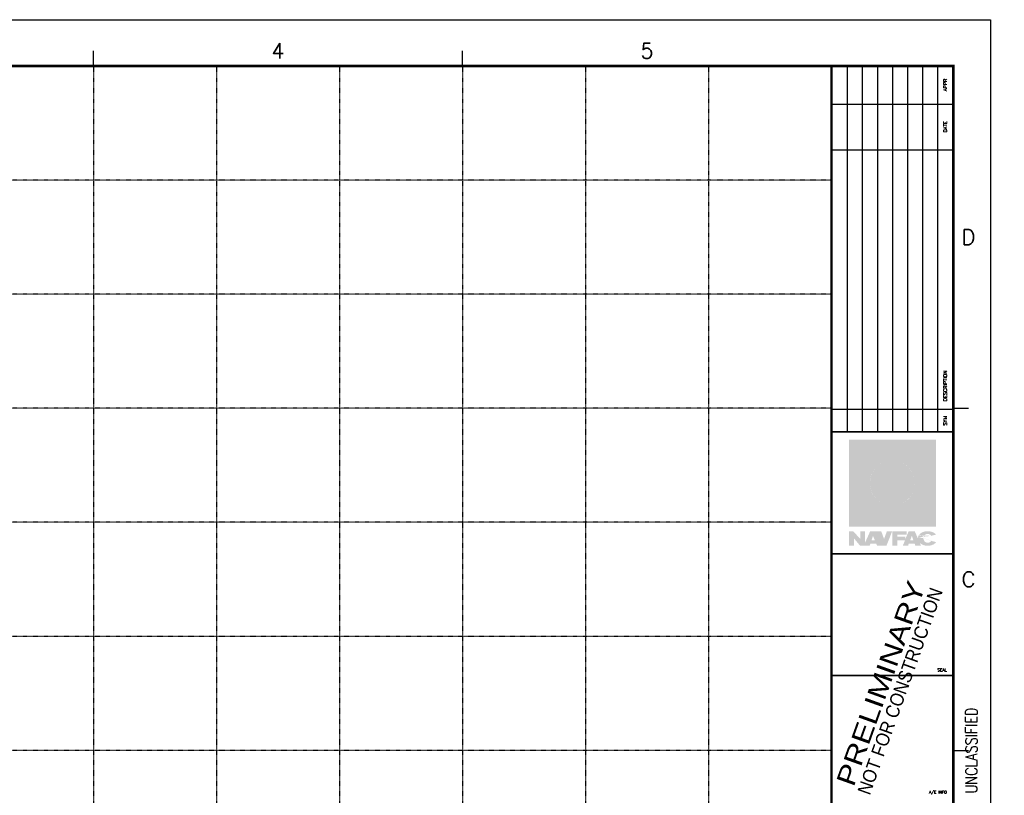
# Model space of a CAD drawing. Header units: millimetres. Extents: x 0 to 847, y 0 to 594.
# Tile 3 of 3: x 446 to 847, y 279 to 594. Entities that reach past the tile are written whole.
import ezdxf
from ezdxf.enums import TextEntityAlignment as Align

# ---------------------------------------------------------------- set-up
doc = ezdxf.new("R2010")
doc.units = ezdxf.units.MM
doc.linetypes.add('DEMO8', pattern=[0.09375, 0.03125, -0.0625])
doc.layers.add('G-ANNO-SEC-UNCLASSIFIED', color=1, linetype='Continuous', lineweight=0)
for name, color, linetype in [('G-ANNO-TTLB', 7, 'Continuous'), ('G-ANNO-TTLB-LABL', 2, 'Continuous'), ('G-ANNO-TTLB-PRLM', 251, 'Continuous'), ('G-ANNO-TTLB-SEAL', 150, 'Continuous')]:
    doc.layers.add(name, color=color, linetype=linetype)
doc.layers.add('G-ANNO-TTLB-GRID', color=8, linetype='DEMO8', plot=False)
doc.layers.add('G-ANNO-TTLB-NPLT', color=2, linetype='Continuous', plot=False)
doc.styles.add('ROMANS', font='ROMANS.shx', dxfattribs={"width": 0.8})
doc.styles.add('Stamp', font='swissk.ttf', dxfattribs={"width": 0.8})
doc.styles.add('Text', font='romans.shx', dxfattribs={"width": 0.8})

# ---------------------------------------------------------------- blocks, each defined once
blk = doc.blocks.new('Anno_Prelim')
at = {"color": 251, "style": 'Stamp'}
for s, height, width, p in [('PRELIMINARY', 2.4837, 1.2, (2.9, 1.24)), ('NOT FOR CONSTRUCTION', 1.774, 0.9, (5.02, 0.16))]:
    blk.add_text(s, height=height, rotation=70.3425, dxfattribs=dict(at, width=width)).set_placement(p)
blk = doc.blocks.new('NAVFAC')
at = {"layer": 'G-ANNO-TTLB-SEAL'}
h = blk.add_hatch(color=140, dxfattribs=at)
h.paths.add_polyline_path([(0.325, 0.485), (1.675, 0.485), (1.675, 1.835), (0.325, 1.835)], flags=16)
h.paths.add_polyline_path([(0.285, 0.445), (1.715, 0.445), (1.715, 1.875), (0.285, 1.875)])
edge = h.paths.add_edge_path()
edge.add_line((0, 0.445), (2.838, 0.445))
h = blk.add_hatch(color=40, dxfattribs=at)
h.paths.add_polyline_path([(0.325, 1.53), (0.325, 1.49), (0.833, 1.49, 0.268012), (0.631, 1.18), (0.325, 1.18), (0.325, 1.14), (0.631, 1.14, 0.268012), (0.833, 0.83), (0.325, 0.83), (0.325, 0.79), (0.98, 0.79), (0.98, 0.485), (1.02, 0.485), (1.02, 0.79), (1.36, 0.79), (1.36, 0.83), (1.167, 0.83, 0.268012), (1.369, 1.14), (1.675, 1.14), (1.675, 1.18), (1.369, 1.18, 0.268012), (1.167, 1.49), (1.36, 1.49), (1.36, 1.53), (1.02, 1.53), (1.02, 1.835), (0.98, 1.835), (0.98, 1.53)])
h.paths.add_polyline_path([(0.98, 1.489), (0.98, 1.18), (0.671, 1.18, -0.37912)], flags=16)
h.paths.add_polyline_path([(1.02, 1.489, -0.37912), (1.329, 1.18), (1.02, 1.18)], flags=16)
h.paths.add_polyline_path([(0.98, 1.14), (0.671, 1.14, 0.37912), (0.98, 0.831)], flags=17)
h.paths.add_polyline_path([(1.02, 1.14), (1.02, 0.831, 0.37912), (1.329, 1.14)], flags=17)
h = blk.add_hatch(color=166, dxfattribs=at)
h.paths.add_polyline_path([(0.831, 1.6, 0.055272), (0.325, 1.726), (0.325, 1.53), (0.798, 1.53, 0.019755)])
h.paths.add_polyline_path([(0.776, 1.49), (0.325, 1.49), (0.325, 1.28, -0.049243), (0.501, 1.184, 0.071138), (0.7, 1.377, -0.013278), (0.712, 1.392, 0.029969)])
h.paths.add_polyline_path([(0.325, 1.236), (0.325, 1.18), (0.433, 1.18, 0.031281)])
h.paths.add_polyline_path([(0.433, 1.14), (0.325, 1.14), (0.325, 1.084, 0.031281)])
h.paths.add_polyline_path([(0.501, 1.136, -0.049243), (0.325, 1.04), (0.325, 0.83), (0.776, 0.83, 0.029969), (0.712, 0.928, -0.013278), (0.7, 0.943, 0.071138)])
h.paths.add_polyline_path([(0.798, 0.79), (0.325, 0.79), (0.325, 0.594, 0.055272), (0.831, 0.72, 0.019755)])
h.paths.add_polyline_path([(0.98, 0.737, -0.0711), (0.325, 0.554), (0.325, 0.485), (0.98, 0.485)])
h.paths.add_polyline_path([(0.98, 0.781), (0.98, 0.79), (0.843, 0.79, -0.015048), (0.868, 0.734, 0.012843)])
h.paths.add_polyline_path([(1.675, 1.14), (1.607, 1.14, -0.053046), (1.193, 0.844, -0.01966), (1.167, 0.83), (1.36, 0.83), (1.36, 0.79), (1.091, 0.79, -0.008244), (1.02, 0.755), (1.02, 0.485), (1.675, 0.485)])
h.paths.add_polyline_path([(1.546, 1.14), (1.369, 1.14, -0.125067), (1.315, 0.966, 0.030573)], flags=17)
h.paths.add_polyline_path([(1.329, 1.14), (1.02, 1.14), (1.02, 0.831, 0.37912)])
h.paths.add_polyline_path([(1.315, 1.354, -0.125067), (1.369, 1.18), (1.546, 1.18, 0.030573)])
h.paths.add_polyline_path([(1.172, 1.441, 0.00288), (1.149, 1.455, 0.10202), (1.02, 1.489), (1.02, 1.18), (1.329, 1.18, 0.244788)], flags=17)
h.paths.add_polyline_path([(1.675, 1.835), (1.02, 1.835), (1.02, 1.565, -0.008244), (1.091, 1.53), (1.36, 1.53), (1.36, 1.49), (1.167, 1.49, -0.01966), (1.193, 1.476, -0.053046), (1.607, 1.18), (1.675, 1.18)])
h.paths.add_polyline_path([(0.868, 1.586, -0.015048), (0.843, 1.53), (0.98, 1.53), (0.98, 1.539, 0.012843)])
h.paths.add_polyline_path([(0.641, 1.251, -0.026302), (0.561, 1.18), (0.631, 1.18, -0.048514)])
h.paths.add_polyline_path([(0.631, 1.14), (0.561, 1.14, -0.026302), (0.641, 1.069, -0.048514)])
h.paths.add_polyline_path([(0.833, 1.49), (0.822, 1.49, -0.00226), (0.818, 1.482, -0.011518)])
h.paths.add_polyline_path([(0.818, 0.838, -0.00226), (0.822, 0.83), (0.833, 0.83, -0.011518)])
h.paths.add_polyline_path([(0.98, 1.835), (0.325, 1.835), (0.325, 1.766, -0.0711), (0.98, 1.583)])
h.paths.add_polyline_path([(0.98, 1.489, 0.37912), (0.671, 1.18), (0.98, 1.18)])
h.paths.add_polyline_path([(0.98, 1.14), (0.671, 1.14, 0.37912), (0.98, 0.831)])
h = blk.add_hatch(color=143, dxfattribs=at)
h.paths.add_polyline_path([(0.325, 1.766), (0.325, 1.726, -0.055272), (0.831, 1.6, -0.019755), (0.798, 1.53), (0.843, 1.53, 0.015048), (0.868, 1.586, -0.012843), (0.98, 1.539), (0.98, 1.583, 0.0711)])
h.paths.add_polyline_path([(0.501, 1.184, 0.049243), (0.325, 1.28), (0.325, 1.236, -0.031281), (0.433, 1.18), (0.561, 1.18, 0.026302), (0.641, 1.251, -0.094574), (0.7, 1.377, -0.071138)])
h.paths.add_polyline_path([(0.325, 1.084), (0.325, 1.04, 0.049243), (0.501, 1.136, -0.071138), (0.7, 0.943, -0.094574), (0.641, 1.069, 0.026302), (0.561, 1.14), (0.433, 1.14, -0.031281)])
h.paths.add_polyline_path([(0.712, 1.392, -0.094574), (0.818, 1.482, 0.00226), (0.822, 1.49), (0.776, 1.49, -0.029969)])
h.paths.add_polyline_path([(0.776, 0.83), (0.822, 0.83, 0.00226), (0.818, 0.838, -0.094574), (0.712, 0.928, -0.029969)])
h.paths.add_polyline_path([(0.831, 0.72, -0.055272), (0.325, 0.594), (0.325, 0.554, 0.0711), (0.98, 0.737), (0.98, 0.781, -0.012843), (0.868, 0.734, 0.015048), (0.843, 0.79), (0.798, 0.79, -0.019755)])
h.paths.add_polyline_path([(1.091, 0.79), (1.02, 0.79), (1.02, 0.755, 0.008244)])
h.paths.add_polyline_path([(1.02, 1.565), (1.02, 1.53), (1.091, 1.53, 0.008244)])
h.paths.add_polyline_path([(1.546, 1.18), (1.607, 1.18, 0.053046), (1.193, 1.476, -0.118327), (1.315, 1.354, -0.030573)])
h.paths.add_polyline_path([(1.315, 0.966, -0.118327), (1.193, 0.844, 0.053046), (1.607, 1.14), (1.546, 1.14, -0.030573)])
h = blk.add_hatch(color=166, dxfattribs=at)
h.paths.add_polyline_path([(0.549, 0.37), (0.47, 0.37), (0.47, 0.246), (0.353, 0.37), (0.285, 0.37), (0.285, 0.13), (0.369, 0.13), (0.369, 0.25), (0.47, 0.13), (0.549, 0.13, -0.067631), (0.853, 0.268), (0.815, 0.37), (0.635, 0.37), (0.549, 0.178)])
h.paths.add_polyline_path([(0.656, 0.219), (0.681, 0.293), (0.711, 0.219)], flags=16)
h.paths.add_polyline_path([(0.996, 0.37), (0.909, 0.37), (0.874, 0.274, -0.019284), (0.967, 0.296)])
h.paths.add_polyline_path([(1.234, 0.37), (0.996, 0.37), (0.996, 0.302, -0.048177), (1.234, 0.32)])
h.paths.add_polyline_path([(0.932, 0.208, 0.041487), (0.748, 0.13), (0.901, 0.13)])
edge = h.paths.add_edge_path()
edge.add_line((1.083, 0.219), (1.206, 0.219))
edge.add_line((1.206, 0.219), (1.17, 0.13))
edge.add_line((1.17, 0.13), (1.258, 0.13))
edge.add_line((1.258, 0.13), (1.267, 0.164))
edge.add_line((1.267, 0.164), (1.366, 0.164))
edge.add_line((1.366, 0.164), (1.376, 0.13))
edge.add_line((1.376, 0.13), (1.47, 0.13))
edge.add_line((1.47, 0.13), (1.449, 0.178))
edge.add_ellipse((1.579, 0.25), major_axis=(-0.162, 0), ratio=0.742988, start_angle=396.8416, end_angle=450)
edge.add_ellipse((1.579, 0.25), major_axis=(-0.162, 0), ratio=0.742988, start_angle=450, end_angle=509.8272)
edge.add_line((1.718, 0.19), (1.636, 0.211))
edge.add_ellipse((1.579, 0.252), major_axis=(0, 0.0731), ratio=0.952951, start_angle=448.8755, end_angle=595.5772, ccw=False)
edge.add_arc((1.312, -0.936), 1.206, 80.5844, 84.9256)
edge.add_ellipse((1.579, 0.25), major_axis=(-0.162, 0), ratio=0.742988, start_angle=352.8017, end_angle=358.8822)
edge.add_line((1.417, 0.252), (1.411, 0.266))
edge.add_arc((1.312, -0.936), 1.206, 85.2598, 89.2852)
edge.add_line((1.327, 0.27), (1.345, 0.219))
edge.add_line((1.345, 0.219), (1.291, 0.219))
edge.add_line((1.291, 0.219), (1.31, 0.27))
edge.add_arc((1.312, -0.936), 1.206, 90.0972, 94.2112)
edge.add_line((1.223, 0.267), (1.212, 0.241))
edge.add_line((1.212, 0.241), (1.212, 0.266))
edge.add_arc((1.312, -0.936), 1.206, 94.7339, 105.153)
edge.add_line((0.996, 0.228), (0.996, 0.13))
edge.add_line((0.996, 0.13), (1.083, 0.13))
edge.add_line((1.083, 0.13), (1.083, 0.219))
h.paths.add_polyline_path([(1.366, 0.37), (1.267, 0.37), (1.246, 0.319, -0.030032), (1.394, 0.306)])
edge = h.paths.add_edge_path()
edge.add_ellipse((1.579, 0.25), major_axis=(-0.162, 0), ratio=0.742988, start_angle=212.0933, end_angle=335.5288)
edge.add_arc((1.208, -0.92), 1.24, 75.6837, 79.6232, ccw=False)
edge.add_ellipse((1.579, 0.252), major_axis=(0, 0.0731), ratio=0.952951, start_angle=304.4228, end_angle=426.2683, ccw=False)
edge.add_line((1.636, 0.293), (1.715, 0.314))
h = blk.add_hatch(color=140, dxfattribs=at)
h.paths.add_polyline_path([(0.967, 0.296, 0.019284), (0.874, 0.274), (0.862, 0.242), (0.853, 0.268, 0.067631), (0.549, 0.13), (0.627, 0.13), (0.638, 0.164), (0.734, 0.164), (0.748, 0.13, -0.041487), (0.932, 0.208)])
h.paths.add_polyline_path([(1.083, 0.314, 0.017609), (0.996, 0.302), (0.996, 0.228, -0.045493), (1.212, 0.266), (1.212, 0.277), (1.083, 0.277)])
h.paths.add_polyline_path([(1.234, 0.32, 0.030542), (1.083, 0.314), (1.234, 0.314)])
h.paths.add_polyline_path([(1.318, 0.293), (1.327, 0.27, -0.017566), (1.411, 0.266), (1.394, 0.306, 0.030032), (1.246, 0.319), (1.223, 0.267, -0.017952), (1.31, 0.27)])
edge = h.paths.add_edge_path()
edge.add_arc((1.208, -0.92), 1.24, 75.6837, 79.6232)
edge.add_ellipse((1.579, 0.25), major_axis=(-0.162, 0), ratio=0.742988, start_angle=335.5288, end_angle=352.8017)
edge.add_arc((1.312, -0.936), 1.206, 80.5844, 84.9256, ccw=False)
edge.add_ellipse((1.579, 0.252), major_axis=(0, 0.0731), ratio=0.952951, start_angle=426.2683, end_angle=448.8755, ccw=False)
at = {"layer": 'Defpoints'}
blk.add_lwpolyline([(0, 0), (2, 0), (2, 2), (0, 2)], close=True, dxfattribs=at)
blk = doc.blocks.new('NFM_SHEET_BORDER')
at = {"layer": 'Defpoints'}
blk.add_point((841, 594), dxfattribs=at)
at = {"layer": 'G-ANNO-TTLB', "color": 173}
for p, q in [((476.42, 575.17), (476.42, 581.34)), ((626.41, 575.17), (626.41, 581.34)), ((825.88, 436.09), (832.07, 436.09)), ((825.88, 297), (832.07, 297))]:
    blk.add_line(p, q, dxfattribs=at)
at = {"layer": 'G-ANNO-TTLB', "color": 6, "const_width": 0.989}
blk.add_lwpolyline([(26.42, 575.17), (825.88, 575.17), (825.88, 18.83), (26.42, 18.83)], close=True, dxfattribs=at)
blk.add_lwpolyline([(776.41, 575.17), (776.41, 18.83)], dxfattribs=at)
at = {"layer": 'G-ANNO-TTLB', "color": 3, "const_width": 0.693}
for points in [[(776.41, 376.96), (825.88, 376.96)], [(825.88, 327.49), (776.41, 327.49)]]:
    blk.add_lwpolyline(points, dxfattribs=at)
at = {"layer": 'G-ANNO-TTLB-GRID'}
for p, q in [((476.42, 575.17), (476.42, 18.83)), ((526.42, 575.17), (526.42, 18.83)), ((576.41, 575.17), (576.41, 18.83)), ((626.41, 575.17), (626.41, 18.83)), ((676.41, 575.17), (676.41, 18.83)), ((726.41, 575.17), (726.41, 18.83)), ((776.41, 528.81), (26.42, 528.81)), ((776.41, 482.45), (26.42, 482.45)), ((776.41, 436.09), (26.42, 436.09)), ((776.41, 389.72), (26.42, 389.72)), ((776.41, 343.36), (26.42, 343.36)), ((776.41, 297), (26.42, 297))]:
    blk.add_line(p, q, dxfattribs=at)
at = {"layer": 'G-ANNO-TTLB-LABL'}
for p, q in [((782.78, 575.17), (782.78, 426.43)), ((788.9, 575.17), (788.9, 426.43)), ((795.03, 575.17), (795.03, 426.43)), ((801.15, 575.17), (801.15, 426.43)), ((807.27, 575.17), (807.27, 426.43)), ((813.39, 575.17), (813.39, 426.43)), ((819.51, 575.17), (819.51, 426.43)), ((776.41, 559.72), (825.88, 559.72)), ((776.41, 541.16), (825.88, 541.16)), ((776.41, 435.71), (825.88, 435.71))]:
    blk.add_line(p, q, dxfattribs=at)
at = {"layer": 'G-ANNO-TTLB-LABL', "color": 3, "const_width": 0.693}
blk.add_lwpolyline([(825.88, 426.43), (776.41, 426.43)], dxfattribs=at)
at = {"layer": 'G-ANNO-TTLB-NPLT'}
blk.add_lwpolyline([(0, 0), (0, 594), (841, 594), (841, 0)], close=True, dxfattribs=at)
at = {"xscale": 24.73529411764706, "yscale": 24.73529411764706, "zscale": 24.73529411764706}
blk.add_blockref('NAVFAC', (776.41, 376.96), dxfattribs=at)
at = {"layer": 'G-ANNO-TTLB-PRLM', "color": 0, "linetype": 'ByBlock', "lineweight": -2, "xscale": 3.091911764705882, "yscale": 3.091911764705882, "zscale": 3.091911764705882}
blk.add_blockref('Anno_Prelim', (776.41, 278.02), dxfattribs=at)
at = {"layer": 'G-ANNO-SEC-UNCLASSIFIED', "color": 1, "style": 'Text', "width": 0.8}
blk.add_text('UNCLASSIFIED', height=4.7625, rotation=90, dxfattribs=at).set_placement((837.04, 296.98), align=Align.BOTTOM_CENTER)
at = {"layer": 'G-ANNO-TTLB', "color": 132, "style": 'Text'}
for s, p in [('4', (551.41, 581.34)), ('5', (701.41, 581.34)), ('D', (832.07, 505.63)), ('C', (832.07, 366.54))]:
    blk.add_text(s, height=6.18, dxfattribs=at).set_placement(p, align=Align.MIDDLE)
at = {"layer": 'G-ANNO-TTLB', "color": 1, "style": 'ROMANS'}
for s, height, p in [('SEAL', 1.228, (819.42, 329.09)), ('A/E INFO', 1.159, (816.02, 279.45))]:
    blk.add_text(s, height=height, rotation=0.0001, dxfattribs=at).set_placement(p)
at = {"layer": 'G-ANNO-TTLB-LABL', "style": 'Text'}
for s, height, p in [('APPR', 1.474, (822.58, 567.45)), ('DATE', 1.474, (822.58, 550.44)), ('DESCRIPTION', 1.4742, (822.58, 445.14)), ('SYM', 1.474, (822.58, 431.01))]:
    blk.add_text(s, height=height, rotation=90.0001, dxfattribs=at).set_placement(p, align=Align.MIDDLE)

msp = doc.modelspace()

# ---------------------------------------------------------------- block references
msp.add_blockref('NFM_SHEET_BORDER', (0, 0))

doc.saveas('drawing.dxf')
